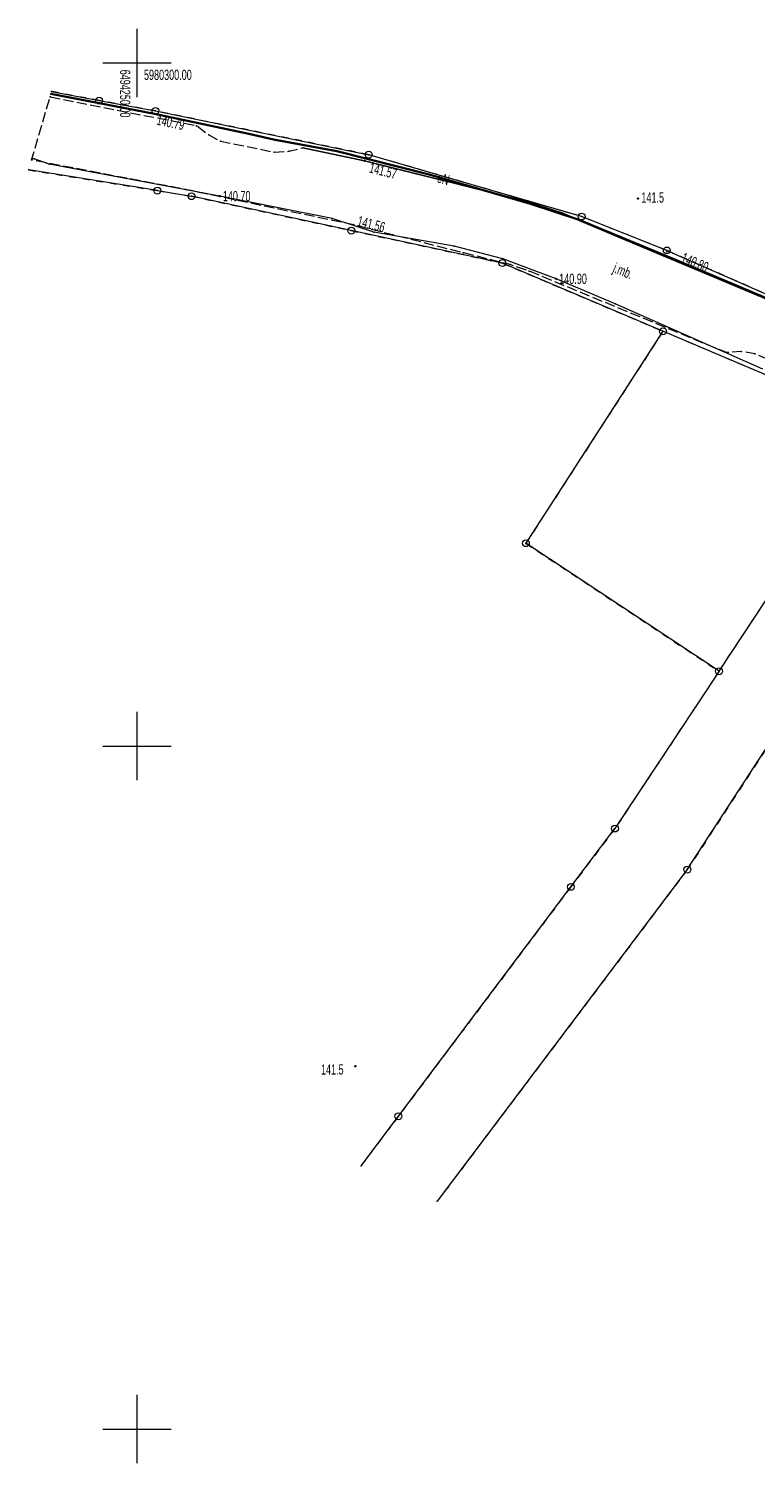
# Model space of a CAD drawing. Extents: x 6456700 to 6518119, y 5963420 to 5980059.
# Tile 2 of 256: x 6511511 to 6511564, y 5963747 to 5963852. Entities that reach past the tile are written whole.
import ezdxf
from ezdxf.enums import TextEntityAlignment as Align

# ---------------------------------------------------------------- set-up
doc = ezdxf.new("R2010")
doc.units = 0
doc.header["$MEASUREMENT"] = 0
doc.linetypes.add('L_0_03', pattern=[1, 0.5, -0.5])
doc.linetypes.add('L_0_52', pattern=[1, 0.75, -0.25])
doc.layers.get('0').update_dxf_attribs({"color": 2, "linetype": 'CONTINUOUS', "lineweight": 5})
for name, color, linetype, lineweight in [('202_punkt_graniczny', 7, 'CONTINUOUS', 18), ('218_kontur_uzytku_gruntowego', 96, 'L_0_03', 18), ('219_dzialka_ewidencyjna', 7, 'CONTINUOUS', 18), ('jezdnia', 7, 'CONTINUOUS', 18), ('jezdnia_Atr17', 7, 'CONTINUOUS', 18), ('kraweznik', 7, 'CONTINUOUS', 18), ('obudowa_ochronna_przewodu', 7, 'CONTINUOUS', 18), ('ogrodzenie_trwale', 7, 'CONTINUOUS', 18), ('pikieta_naturalna', 7, 'CONTINUOUS', 18), ('pikieta_naturalna_Atr2', 7, 'CONTINUOUS', 18), ('pikieta_sztuczna', 7, 'CONTINUOUS', 18), ('pikieta_sztuczna_Atr2', 7, 'CONTINUOUS', 18), ('przewod_elektroenergetyczny_podziemny', 7, 'CONTINUOUS', 18), ('przewod_elektroenergetyczny_podziemny_Atr1', 7, 'CONTINUOUS', 18), ('przewod_telekomunikacyjny_podziemny', 7, 'CONTINUOUS', 18), ('rzedna', 7, 'CONTINUOUS', 18), ('rzedna_Atr2', 7, 'CONTINUOUS', 18), ('siatka_krzyrzy', 7, 'CONTINUOUS', 18)]:
    doc.layers.add(name, color=color, linetype=linetype, lineweight=lineweight)
doc.styles.get("Standard").update_dxf_attribs({"font": 'txt', "width": 0.75})

# ---------------------------------------------------------------- blocks, each defined once
blk = doc.blocks.new('mdcp_nowa')
at = {"layer": 'pikieta_naturalna', "linetype": 'Continuous', "lineweight": 18}
for points in [[(6494286.65, 5980290.03, 1), (6494286.65, 5980290.12, 1)], [(6494265.97, 5980226.51, 1), (6494265.97, 5980226.61, 1)]]:
    blk.add_hatch(color=18, dxfattribs=at).paths.add_polyline_path(points)
at = {"layer": 'pikieta_sztuczna', "linetype": 'Continuous', "lineweight": 18}
for points in [[(6494266.64, 5980292.79, 1), (6494266.64, 5980292.88, 1)], [(6494265.83, 5980288.09, 1), (6494265.83, 5980288.18, 1)]]:
    blk.add_hatch(color=18, dxfattribs=at).paths.add_polyline_path(points)
at = {"layer": 'rzedna', "linetype": 'Continuous', "lineweight": 18}
for color, points in [(1, [(6494251.27, 5980296.24, 1), (6494251.27, 5980296.33, 1)]), (30, [(6494256.04, 5980290.21, 1), (6494256.04, 5980290.29, 1)]), (1, [(6494289.52, 5980285.49, 1), (6494289.52, 5980285.58, 1)]), (30, [(6494280.66, 5980284.14, 1), (6494280.66, 5980284.24, 1)])]:
    blk.add_hatch(color=color, dxfattribs=at).paths.add_polyline_path(points)
for p in [(6494243.63, 5980297.51), (6494243.69, 5980297.74), (6494243.74, 5980297.91), (6494242.28, 5980292.89), (6494242.31, 5980293), (6494242.07, 5980292.16), (6494266.38, 5980219.28), (6494271.96, 5980216.68)]:
    blk.add_point(p)
at = {"layer": '202_punkt_graniczny', "color": 7, "linetype": 'Continuous', "lineweight": 18}
for centre in [(6494247.22, 5980297.24), (6494251.34, 5980296.48), (6494266.94, 5980293.28), (6494251.48, 5980290.65), (6494253.98, 5980290.24), (6494282.52, 5980288.75), (6494265.67, 5980287.72), (6494276.72, 5980285.35), (6494288.75, 5980286.27), (6494288.47, 5980280.35), (6494278.44, 5980264.84), (6494292.57, 5980255.47), (6494284.96, 5980243.96), (6494290.25, 5980240.95), (6494281.73, 5980239.69), (6494269.11, 5980222.9)]:
    blk.add_circle(centre, 0.25, dxfattribs=at)
at = {"layer": '202_punkt_graniczny'}
for p in [(6494247.22, 5980297.24), (6494251.34, 5980296.48), (6494266.94, 5980293.28), (6494251.48, 5980290.65), (6494253.98, 5980290.24), (6494282.52, 5980288.75), (6494265.67, 5980287.72), (6494288.75, 5980286.27), (6494276.72, 5980285.35), (6494288.47, 5980280.35), (6494278.44, 5980264.84), (6494292.57, 5980255.47), (6494284.96, 5980243.96), (6494290.25, 5980240.95), (6494281.73, 5980239.69), (6494269.11, 5980222.9)]:
    blk.add_point(p, dxfattribs=at)
at = {"layer": '218_kontur_uzytku_gruntowego', "lineweight": 18, "flags": 128}
for points in [[(6494247.22, 5980297.24), (6494243.74, 5980297.91)], [(6494251.34, 5980296.48), (6494247.22, 5980297.24)], [(6494266.94, 5980293.28), (6494251.34, 5980296.48)], [(6494282.52, 5980288.75), (6494266.94, 5980293.28)], [(6494242.07, 5980292.16), (6494251.48, 5980290.65)], [(6494251.48, 5980290.65), (6494253.98, 5980290.24)], [(6494253.98, 5980290.24), (6494265.67, 5980287.72)], [(6494288.75, 5980286.27), (6494282.52, 5980288.75)], [(6494265.67, 5980287.72), (6494276.72, 5980285.35)], [(6494297.54, 5980282.41), (6494288.75, 5980286.27)], [(6494276.72, 5980285.35), (6494288.47, 5980280.35)], [(6494288.47, 5980280.35), (6494278.44, 5980264.84)], [(6494299.89, 5980275.5), (6494288.47, 5980280.35)], [(6494292.57, 5980255.47), (6494302.03, 5980269.77)], [(6494307.96, 5980268.13), (6494290.25, 5980240.95)], [(6494278.44, 5980264.84), (6494292.57, 5980255.47)], [(6494292.57, 5980255.47), (6494284.96, 5980243.96)], [(6494284.96, 5980243.96), (6494281.73, 5980239.69)], [(6494290.25, 5980240.95), (6494271.96, 5980216.68)], [(6494281.73, 5980239.69), (6494269.11, 5980222.9)], [(6494269.11, 5980222.9), (6494266.38, 5980219.28)]]:
    blk.add_lwpolyline(points, dxfattribs=at)
at = {"layer": '218_kontur_uzytku_gruntowego'}
for p in [(6494247.22, 5980297.24), (6494247.22, 5980297.24), (6494251.34, 5980296.48), (6494251.34, 5980296.48), (6494266.94, 5980293.28), (6494266.94, 5980293.28), (6494251.48, 5980290.65), (6494251.48, 5980290.65), (6494253.98, 5980290.24), (6494253.98, 5980290.24), (6494282.52, 5980288.75), (6494282.52, 5980288.75), (6494265.67, 5980287.72), (6494265.67, 5980287.72), (6494288.75, 5980286.27), (6494288.75, 5980286.27), (6494276.72, 5980285.35), (6494276.72, 5980285.35), (6494288.47, 5980280.35), (6494288.47, 5980280.35), (6494288.47, 5980280.35), (6494288.47, 5980280.35), (6494278.44, 5980264.84), (6494278.44, 5980264.84), (6494292.57, 5980255.47), (6494292.57, 5980255.47), (6494292.57, 5980255.47), (6494292.57, 5980255.47), (6494284.96, 5980243.96), (6494284.96, 5980243.96), (6494290.25, 5980240.95), (6494290.25, 5980240.95), (6494290.25, 5980240.95), (6494290.25, 5980240.95), (6494281.73, 5980239.69), (6494281.73, 5980239.69), (6494269.11, 5980222.9), (6494269.11, 5980222.9)]:
    blk.add_point(p, dxfattribs=at)
at = {"layer": '219_dzialka_ewidencyjna', "color": 3, "linetype": 'Continuous', "lineweight": 18, "flags": 128}
for points in [[(6494243.74, 5980297.91), (6494247.22, 5980297.24)], [(6494247.22, 5980297.24), (6494251.34, 5980296.48)], [(6494251.34, 5980296.48), (6494266.94, 5980293.28)], [(6494282.52, 5980288.75), (6494266.94, 5980293.28)], [(6494251.48, 5980290.65), (6494242.07, 5980292.16)], [(6494251.48, 5980290.65), (6494253.98, 5980290.24)], [(6494265.67, 5980287.72), (6494253.98, 5980290.24)], [(6494288.75, 5980286.27), (6494282.52, 5980288.75)], [(6494276.72, 5980285.35), (6494265.67, 5980287.72)], [(6494288.75, 5980286.27), (6494297.54, 5980282.41)], [(6494288.47, 5980280.35), (6494276.72, 5980285.35)], [(6494288.47, 5980280.35), (6494278.44, 5980264.84)], [(6494299.89, 5980275.5), (6494288.47, 5980280.35)], [(6494292.57, 5980255.47), (6494302.03, 5980269.77)], [(6494290.25, 5980240.95), (6494307.96, 5980268.13)], [(6494292.57, 5980255.47), (6494278.44, 5980264.84)], [(6494292.57, 5980255.47), (6494284.96, 5980243.96)], [(6494281.73, 5980239.69), (6494284.96, 5980243.96)], [(6494290.25, 5980240.95), (6494271.96, 5980216.68)], [(6494269.11, 5980222.9), (6494281.73, 5980239.69)], [(6494266.38, 5980219.28), (6494269.11, 5980222.9)]]:
    blk.add_lwpolyline(points, dxfattribs=at)
at = {"layer": '219_dzialka_ewidencyjna', "color": 3}
for p in [(6494247.22, 5980297.24), (6494247.22, 5980297.24), (6494251.34, 5980296.48), (6494251.34, 5980296.48), (6494266.94, 5980293.28), (6494266.94, 5980293.28), (6494251.48, 5980290.65), (6494251.48, 5980290.65), (6494253.98, 5980290.24), (6494253.98, 5980290.24), (6494282.52, 5980288.75), (6494282.52, 5980288.75), (6494265.67, 5980287.72), (6494265.67, 5980287.72), (6494288.75, 5980286.27), (6494288.75, 5980286.27), (6494276.72, 5980285.35), (6494276.72, 5980285.35), (6494288.47, 5980280.35), (6494288.47, 5980280.35), (6494288.47, 5980280.35), (6494278.44, 5980264.84), (6494278.44, 5980264.84), (6494292.57, 5980255.47), (6494292.57, 5980255.47), (6494292.57, 5980255.47), (6494284.96, 5980243.96), (6494284.96, 5980243.96), (6494290.25, 5980240.95), (6494290.25, 5980240.95), (6494281.73, 5980239.69), (6494281.73, 5980239.69), (6494269.11, 5980222.9), (6494269.11, 5980222.9)]:
    blk.add_point(p, dxfattribs=at)
at = {"layer": 'jezdnia', "color": 7, "linetype": 'L_0_52', "lineweight": 18, "flags": 128}
blk.add_lwpolyline([(6494243.63, 5980297.51), (6494254.35, 5980295.4), (6494255.24, 5980294.73), (6494256.1, 5980294.26), (6494260.02, 5980293.47), (6494261.12, 5980293.53), (6494262.13, 5980293.79), (6494266.64, 5980292.83), (6494278.26, 5980289.92), (6494281.13, 5980288.99), (6494282.53, 5980288.4), (6494285.79, 5980287.03), (6494303.28, 5980279.68), (6494306.5, 5980279.24), (6494310.81, 5980281.74), (6494316.16, 5980289.23), (6494320.25, 5980286.41), (6494318.65, 5980283.49), (6494318, 5980280.06), (6494318.74, 5980277.19), (6494320.93, 5980273.05), (6494323.47, 5980270.71), (6494332.1, 5980265.7), (6494339.19, 5980259.41), (6494352.51, 5980243.47), (6494363.58, 5980230.23), (6494365.35, 5980228.11), (6494371.11, 5980221.21), (6494378.14, 5980212.81), (6494382.28, 5980207.84), (6494378.26, 5980204.75), (6494374.18, 5980209.63), (6494361.23, 5980225.17), (6494348.59, 5980240.38), (6494335.35, 5980256.19), (6494329.06, 5980261.71), (6494321.27, 5980266.18), (6494314.39, 5980269.29), (6494311.46, 5980269.69), (6494308.92, 5980269.06), (6494307.07, 5980267.33), (6494305.93, 5980265.69), (6494301.75, 5980268.52), (6494302.32, 5980269.59), (6494302.39, 5980272.8), (6494301.56, 5980274.71), (6494299.97, 5980275.87), (6494299.54, 5980276.57), (6494298.92, 5980277.12), (6494295.2, 5980278.71), (6494294.18, 5980278.87), (6494293.11, 5980278.79), (6494278.69, 5980284.75), (6494277.29, 5980285.23), (6494273.86, 5980286.1), (6494265.83, 5980288.14), (6494253.54, 5980290.73), (6494242.28, 5980292.89)], close=True, dxfattribs=at)
at = {"layer": 'jezdnia'}
for p in [(6494254.35, 5980295.4), (6494255.24, 5980294.73), (6494256.1, 5980294.26), (6494260.02, 5980293.47), (6494261.12, 5980293.53), (6494262.13, 5980293.79), (6494266.64, 5980292.83), (6494253.54, 5980290.73), (6494278.26, 5980289.92), (6494281.13, 5980288.99), (6494265.83, 5980288.14), (6494282.53, 5980288.4), (6494285.79, 5980287.03), (6494273.86, 5980286.1), (6494277.29, 5980285.23), (6494278.69, 5980284.75), (6494293.11, 5980278.79), (6494294.18, 5980278.87), (6494295.2, 5980278.71)]:
    blk.add_point(p, dxfattribs=at)
at = {"layer": 'kraweznik', "color": 7, "linetype": 'Continuous', "lineweight": 25, "flags": 128}
blk.add_lwpolyline([(6494334.28, 5980263.76), (6494332.1, 5980265.7), (6494323.47, 5980270.71), (6494320.93, 5980273.05), (6494318.74, 5980277.19), (6494318, 5980280.06), (6494318.65, 5980283.49), (6494320.25, 5980286.41), (6494316.16, 5980289.23), (6494310.81, 5980281.74), (6494306.5, 5980279.24), (6494303.28, 5980279.68), (6494285.79, 5980287.03), (6494282.53, 5980288.4), (6494281.13, 5980288.99), (6494278.26, 5980289.92), (6494266.64, 5980292.83), (6494262.13, 5980293.79)], dxfattribs=at)
at = {"layer": 'kraweznik'}
for p in [(6494262.13, 5980293.79), (6494266.64, 5980292.83), (6494278.26, 5980289.92), (6494281.13, 5980288.99), (6494282.53, 5980288.4), (6494285.79, 5980287.03)]:
    blk.add_point(p, dxfattribs=at)
at = {"layer": 'obudowa_ochronna_przewodu', "color": 7, "linetype": 'Continuous', "lineweight": 35, "flags": 128}
blk.add_lwpolyline([(6494313.44, 5980269.45), (6494297.57, 5980276.78), (6494296.75, 5980277.02), (6494296.82, 5980277.37), (6494298.63, 5980281.68), (6494289.52, 5980285.53), (6494282.27, 5980288.53), (6494278.78, 5980289.68), (6494271.36, 5980291.82), (6494264.6, 5980293.54), (6494259.98, 5980294.39), (6494258.17, 5980294.81), (6494251.27, 5980296.28), (6494243.69, 5980297.74)], dxfattribs=at)
at = {"layer": 'obudowa_ochronna_przewodu'}
for p in [(6494251.27, 5980296.28), (6494258.17, 5980294.81), (6494259.98, 5980294.39), (6494264.6, 5980293.54), (6494271.36, 5980291.82), (6494278.78, 5980289.68), (6494282.27, 5980288.53), (6494289.52, 5980285.53)]:
    blk.add_point(p, dxfattribs=at)
at = {"layer": 'ogrodzenie_trwale'}
for p in [(6494286.63, 5980290.04), (6494288.75, 5980286.17), (6494288.47, 5980280.35)]:
    blk.add_point(p, dxfattribs=at)
at = {"layer": 'pikieta_naturalna', "color": 7, "linetype": 'Continuous', "lineweight": 18}
for centre in [(6494286.65, 5980290.07), (6494265.97, 5980226.56)]:
    blk.add_circle(centre, 0.045, dxfattribs=at)
at = {"layer": 'pikieta_naturalna'}
for p in [(6494286.65, 5980290.07), (6494265.97, 5980226.56)]:
    blk.add_point(p, dxfattribs=at)
at = {"layer": 'pikieta_sztuczna', "color": 7, "linetype": 'Continuous', "lineweight": 18}
for centre in [(6494266.64, 5980292.83), (6494265.83, 5980288.14)]:
    blk.add_circle(centre, 0.045, dxfattribs=at)
at = {"layer": 'pikieta_sztuczna'}
for p in [(6494266.64, 5980292.83), (6494265.83, 5980288.14)]:
    blk.add_point(p, dxfattribs=at)
at = {"layer": 'przewod_elektroenergetyczny_podziemny', "color": 1, "linetype": 'Continuous', "lineweight": 18, "flags": 128}
blk.add_lwpolyline([(6494243.69, 5980297.74), (6494251.27, 5980296.28), (6494258.17, 5980294.81), (6494259.98, 5980294.39), (6494264.6, 5980293.54), (6494271.36, 5980291.82), (6494278.78, 5980289.68), (6494282.27, 5980288.53), (6494289.52, 5980285.53), (6494298.63, 5980281.68)], dxfattribs=at)
at = {"layer": 'przewod_elektroenergetyczny_podziemny'}
for p in [(6494251.27, 5980296.28), (6494258.17, 5980294.81), (6494259.98, 5980294.39), (6494264.6, 5980293.54), (6494271.36, 5980291.82), (6494278.78, 5980289.68), (6494282.27, 5980288.53), (6494289.52, 5980285.53)]:
    blk.add_point(p, dxfattribs=at)
at = {"layer": 'przewod_telekomunikacyjny_podziemny', "color": 30, "linetype": 'Continuous', "lineweight": 18, "flags": 128}
blk.add_lwpolyline([(6494295.77, 5980277.59), (6494284.97, 5980282.36), (6494280.66, 5980284.19), (6494276.75, 5980285.66), (6494273.2, 5980286.59), (6494267.31, 5980287.62), (6494264.27, 5980288.61), (6494256.04, 5980290.25), (6494243.56, 5980292.59), (6494242.46, 5980292.98), (6494242.31, 5980293)], dxfattribs=at)
at = {"layer": 'przewod_telekomunikacyjny_podziemny'}
for p in [(6494242.46, 5980292.98), (6494243.56, 5980292.59), (6494256.04, 5980290.25), (6494264.27, 5980288.61), (6494267.31, 5980287.62), (6494273.2, 5980286.59), (6494276.75, 5980285.66), (6494280.66, 5980284.19), (6494284.97, 5980282.36)]:
    blk.add_point(p, dxfattribs=at)
at = {"layer": 'rzedna', "color": 1, "linetype": 'Continuous', "lineweight": 18}
for centre in [(6494251.27, 5980296.28), (6494289.52, 5980285.53)]:
    blk.add_circle(centre, 0.045, dxfattribs=at)
at = {"layer": 'rzedna', "color": 30, "linetype": 'Continuous', "lineweight": 18}
for centre in [(6494256.04, 5980290.25), (6494280.66, 5980284.19)]:
    blk.add_circle(centre, 0.045, dxfattribs=at)
at = {"layer": 'rzedna'}
for p in [(6494251.27, 5980296.28), (6494256.04, 5980290.25), (6494289.52, 5980285.53), (6494280.66, 5980284.19)]:
    blk.add_point(p, dxfattribs=at)
at = {"layer": 'siatka_krzyrzy', "linetype": 'Continuous', "lineweight": 18, "flags": 128}
for points in [[(6494250, 5980297.5), (6494250, 5980302.5)], [(6494247.5, 5980300), (6494252.5, 5980300)], [(6494250, 5980247.5), (6494250, 5980252.5)], [(6494247.5, 5980250), (6494252.5, 5980250)], [(6494250, 5980197.5), (6494250, 5980202.5)], [(6494247.5, 5980200), (6494252.5, 5980200)]]:
    blk.add_lwpolyline(points, dxfattribs=at)
at = {"layer": 'jezdnia_Atr17', "color": 7, "lineweight": 15, "width": 0.66}
blk.add_text('j.mb.', height=0.75, rotation=337.5, dxfattribs=at).set_placement((6494285.03, 5980285.39), align=Align.TOP_LEFT)
at = {"layer": 'pikieta_naturalna_Atr2', "color": 7, "lineweight": 15, "width": 0.66}
for p in [(6494286.89, 5980290.52), (6494263.45, 5980226.7)]:
    blk.add_text('141.5', height=0.75, dxfattribs=at).set_placement(p, align=Align.TOP_LEFT)
at = {"layer": 'pikieta_sztuczna_Atr2', "color": 7, "lineweight": 15, "width": 0.66}
for s, rotation, p in [('141.57', 345.9, (6494267.11, 5980292.71)), ('141.56', 345.7, (6494266.24, 5980288.81))]:
    blk.add_text(s, height=0.75, rotation=rotation, dxfattribs=at).set_placement(p, align=Align.TOP_LEFT)
at = {"layer": 'przewod_elektroenergetyczny_podziemny_Atr1', "color": 1, "lineweight": 15, "width": 0.66}
blk.add_text('eN', height=0.75, rotation=343.9, dxfattribs=at).set_placement((6494272.11, 5980291.99), align=Align.TOP_LEFT)
at = {"layer": 'rzedna_Atr2', "color": 1, "lineweight": 15, "width": 0.66}
for s, rotation, p in [('140.79', 348, (6494251.54, 5980296.22)), ('140.80', 337.1, (6494290.02, 5980286.13))]:
    blk.add_text(s, height=0.75, rotation=rotation, dxfattribs=at).set_placement(p, align=Align.TOP_LEFT)
at = {"layer": 'rzedna_Atr2', "color": 30, "lineweight": 15, "width": 0.66}
for s, p in [('140.70', (6494256.27, 5980290.62)), ('140.90', (6494280.88, 5980284.57))]:
    blk.add_text(s, height=0.75, dxfattribs=at).set_placement(p, align=Align.TOP_LEFT)
at = {"layer": 'siatka_krzyrzy', "lineweight": 15, "width": 0.66}
blk.add_text('6494250.00', height=0.75, rotation=270, dxfattribs=at).set_placement((6494249.5, 5980299.5), align=Align.TOP_LEFT)
blk.add_text('5980300.00', height=0.75, dxfattribs=at).set_placement((6494250.5, 5980299.5), align=Align.TOP_LEFT)

msp = doc.modelspace()

# ---------------------------------------------------------------- block references
at = {"linetype": 'ByBlock'}
msp.add_blockref('mdcp_nowa', (17268.786, -16450.998), dxfattribs=at)

doc.saveas('drawing.dxf')
